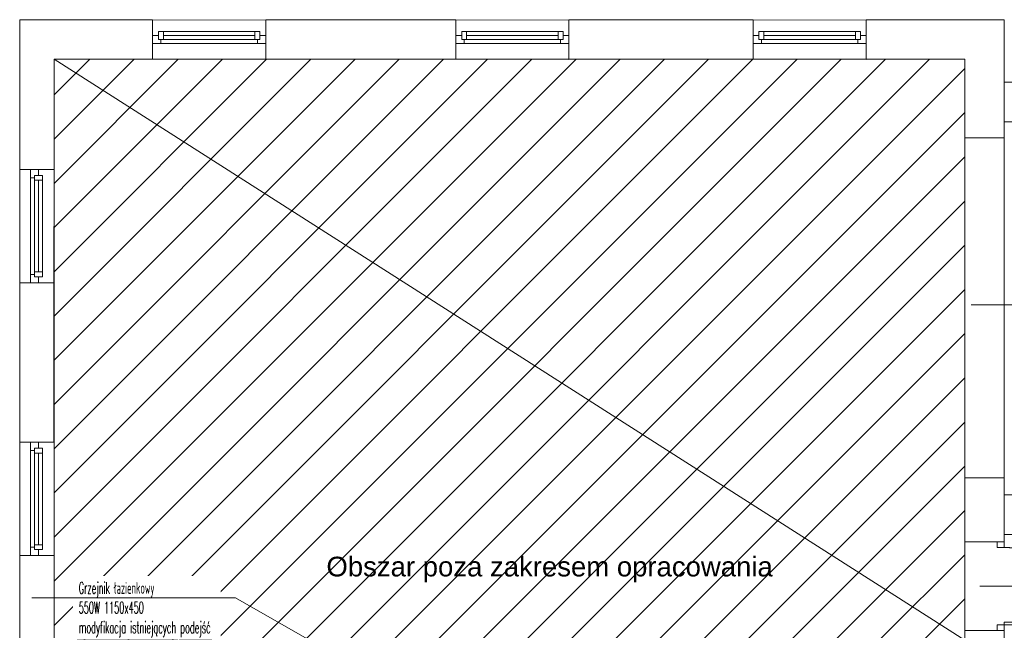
# Model space of a CAD drawing. Header units: millimetres. Extents: x -55054 to 44305, y -132338 to 49528.
# Tile 16 of 72: x 27502 to 37505, y -97470 to -91270. Entities that reach past the tile are written whole.
import ezdxf
from ezdxf import colors
from ezdxf.entities.mleader import LeaderData, LeaderLine
from ezdxf.enums import TextEntityAlignment as Align
from ezdxf.math import Vec2, Vec3

# ---------------------------------------------------------------- set-up
doc = ezdxf.new("R2010")
doc.units = ezdxf.units.MM
doc.header["$LTSCALE"] = 100
doc.linetypes.add('Kosów OSP 27-03-2026_xref$0$DASHED', pattern=[0.75, 0.5, -0.25])
for name, color, linetype, lineweight in [('.WK_WODA_OPIS', 7, 'Continuous', 13), ('.XREF', 251, 'Continuous', 5), ('Kosów OSP 27-03-2026_xref$0$A_drzwi', 8, 'Continuous', 5), ('Kosów OSP 27-03-2026_xref$0$A_meble kuchnia lazienka', 8, 'Continuous', 5), ('Kosów OSP 27-03-2026_xref$0$A_okno', 8, 'Continuous', 5), ('Kosów OSP 27-03-2026_xref$0$A_opis pom', 8, 'Continuous', 5), ('Kosów OSP 27-03-2026_xref$0$A_opis stolarki', 8, 'Continuous', 5), ('Kosów OSP 27-03-2026_xref$0$A_SC_MUROWANA_DZIAŁOWA', 8, 'Continuous', 5), ('Kosów OSP 27-03-2026_xref$0$A_schody', 8, 'Continuous', 5), ('Kosów OSP 27-03-2026_xref$0$A_scianazew', 8, 'Continuous', 5)]:
    doc.layers.add(name, color=color, linetype=linetype, lineweight=lineweight)
doc.styles.add('Kosów OSP 27-03-2026_xref$0$dar-styl', font='arial.ttf')
doc.styles.add('Kosów OSP 27-03-2026_xref$0$Standard', font='arial.ttf')
doc.styles.add('WYMIARY', font='romans.shx', dxfattribs={"width": 0.7})

# ---------------------------------------------------------------- blocks, each defined once
blk = doc.blocks.new('*U190')
at = {"color": 0}
for p, q in [((0, -6.5), (-88, -6.5)), ((-88, -6.5), (-88, -9.5)), ((0, -9.5), (-88, -9.5)), ((0, -9.5), (0, -6.5))]:
    blk.add_line(p, q, dxfattribs=at)
for points in [[(8, 0), (8, -6.5), (0, -6.5), (0, 0)], [(8, -94.5), (8, -101), (0, -101), (0, -94.5)]]:
    blk.add_lwpolyline(points, close=True, dxfattribs=at)
at = {"color": 0, "linetype": 'Kosów OSP 27-03-2026_xref$0$DASHED', "ltscale": 15}
blk.add_arc((0, -6.5), 88, 181.9536, 270, dxfattribs=at)
at = {"layer": 'Kosów OSP 27-03-2026_xref$0$A_opis stolarki'}
blk.add_line((-56.1, -50.5), (27.5, -50.5), dxfattribs=at)
at = {"layer": 'Kosów OSP 27-03-2026_xref$0$A_opis stolarki', "ltscale": 0.5, "style": 'Kosów OSP 27-03-2026_xref$0$dar-styl'}
blk.add_attdef('ODPORNOŚĆ_OGNIOWA', text='', height=15, rotation=94.0633, dxfattribs=at).set_placement((-95.9, -56.3), align=Align.TOP_CENTER)
blk.add_attdef('SYMBOL_DRZWI1', text='', height=14, dxfattribs=at).set_placement((-16.8, -50.5), align=Align.BOTTOM_CENTER)
blk.add_attdef('SYMBOL_DRZWI2', text='', height=14, dxfattribs=at).set_placement((-16.8, -53.5), align=Align.TOP_CENTER)
blk = doc.blocks.new('Kosów OSP 27-03-2026_xref$0$A$C69D56E1C')
at = {"layer": 'Kosów OSP 27-03-2026_xref$0$A_SC_MUROWANA_DZIAŁOWA'}
h = blk.add_hatch(dxfattribs=at)
h.set_pattern_fill('ANSI31', color=256, scale=10, style=0)
h.paths.add_polyline_path([(-718.3, 482.5), (-1643.3, 482.5), (-1643.3, -107.5), (-718.3, -107.5)])
at = {"linetype": 'Kosów OSP 27-03-2026_xref$0$DASHED', "ltscale": 50}
for points in [[(-1543.3, 522.5), (-1543.3, 482.5), (-1428.3, 482.1), (-1428.3, 522.1)], [(-1235.3, 522.5), (-1235.3, 482.5), (-1120.3, 482.1), (-1120.3, 522.1)], [(-933.3, 522.5), (-933.3, 482.5), (-818.3, 482.1), (-818.3, 522.1)], [(-678.3, 402.5), (-718.3, 402.5), (-718.3, 57.5), (-678.3, 57.5)], [(-1643.3, 370.5), (-1678.3, 370.5), (-1678.3, 255.5), (-1643.7, 255.5)], [(-1643.3, 93.5), (-1678.3, 93.5), (-1678.3, -21.5), (-1643.3, -21.5)]]:
    blk.add_lwpolyline(points, close=True, dxfattribs=at)
blk.add_lwpolyline([(-1643.3, 482.5), (-718.3, 482.5), (-718.3, -107.5), (-1643.3, -107.5)], close=True)
at = {"layer": 'Kosów OSP 27-03-2026_xref$0$A_okno'}
for p, q in [((-1485.8, 510.5, 0), (-1537.3, 510.5, 0)), ((-1537.3, 502.5, 0), (-1537.3, 510.5, 0)), ((-1537.3, 510.5, 0), (-1532.3, 510.5, 0)), ((-1532.3, 510.5, 0), (-1532.3, 507, 0)), ((-1532.3, 510.5, 0), (-1532.3, 502.5, 0)), ((-1434.3, 510.5, 0), (-1485.8, 510.5, 0)), ((-1439.3, 502.5, 0), (-1439.3, 510.5, 0)), ((-1434.3, 510.5, 0), (-1434.3, 502.5, 0)), ((-1177.8, 510.5, 0), (-1229.3, 510.5, 0)), ((-1229.3, 502.5, 0), (-1229.3, 510.5, 0)), ((-1229.3, 510.5, 0), (-1224.3, 510.5, 0)), ((-1224.3, 510.5, 0), (-1224.3, 507, 0)), ((-1224.3, 510.5, 0), (-1224.3, 502.5, 0)), ((-1126.3, 510.5, 0), (-1177.8, 510.5, 0)), ((-1131.3, 502.5, 0), (-1131.3, 510.5, 0)), ((-1126.3, 510.5, 0), (-1126.3, 502.5, 0)), ((-875.8, 510.5, 0), (-927.3, 510.5, 0)), ((-927.3, 502.5, 0), (-927.3, 510.5, 0)), ((-927.3, 510.5, 0), (-922.3, 510.5, 0)), ((-922.3, 510.5, 0), (-922.3, 507, 0)), ((-922.3, 510.5, 0), (-922.3, 502.5, 0)), ((-824.3, 510.5, 0), (-875.8, 510.5, 0)), ((-829.3, 502.5, 0), (-829.3, 510.5, 0)), ((-824.3, 510.5, 0), (-824.3, 502.5, 0)), ((-1543.3, 506.5, 0), (-1537.3, 506.5, 0)), ((-1537.3, 506.5, 0), (-1537.3, 502.5, 0)), ((-1532.3, 502.5, 0), (-1537.3, 502.5, 0)), ((-1537.3, 502.5, 0), (-1485.8, 502.5, 0)), ((-1534.8, 502.5, 0), (-1534.8, 498.5, 0)), ((-1532.3, 506.5, 0), (-1485.8, 506.5, 0)), ((-1532.3, 506, 0), (-1532.3, 502.5, 0)), ((-1485.8, 506.5, 0), (-1439.3, 506.5, 0)), ((-1485.8, 502.5, 0), (-1434.3, 502.5, 0)), ((-1436.8, 502.5, 0), (-1436.8, 498.5, 0)), ((-1428.3, 506.5, 0), (-1434.3, 506.5, 0)), ((-1235.3, 506.5, 0), (-1229.3, 506.5, 0)), ((-1229.3, 506.5, 0), (-1229.3, 502.5, 0)), ((-1224.3, 502.5, 0), (-1229.3, 502.5, 0)), ((-1229.3, 502.5, 0), (-1177.8, 502.5, 0)), ((-1226.8, 502.5, 0), (-1226.8, 498.5, 0)), ((-1224.3, 506.5, 0), (-1177.8, 506.5, 0)), ((-1224.3, 506, 0), (-1224.3, 502.5, 0)), ((-1177.8, 506.5, 0), (-1131.3, 506.5, 0)), ((-1177.8, 502.5, 0), (-1126.3, 502.5, 0)), ((-1128.8, 502.5, 0), (-1128.8, 498.5, 0)), ((-1120.3, 506.5, 0), (-1126.3, 506.5, 0)), ((-933.3, 506.5, 0), (-927.3, 506.5, 0)), ((-927.3, 506.5, 0), (-927.3, 502.5, 0)), ((-922.3, 502.5, 0), (-927.3, 502.5, 0)), ((-927.3, 502.5, 0), (-875.8, 502.5, 0)), ((-924.8, 502.5, 0), (-924.8, 498.5, 0)), ((-922.3, 506.5, 0), (-875.8, 506.5, 0)), ((-922.3, 506, 0), (-922.3, 502.5, 0)), ((-875.8, 506.5, 0), (-829.3, 506.5, 0)), ((-875.8, 502.5, 0), (-824.3, 502.5, 0)), ((-826.8, 502.5, 0), (-826.8, 498.5, 0)), ((-818.3, 506.5, 0), (-824.3, 506.5, 0)), ((-1534.8, 498.5, 0), (-1543.3, 498.5, 0)), ((-1485.8, 498.5, 0), (-1534.8, 498.5, 0)), ((-1428.3, 498.5, 0), (-1485.8, 498.5, 0)), ((-1226.8, 498.5, 0), (-1235.3, 498.5, 0)), ((-1177.8, 498.5, 0), (-1226.8, 498.5, 0)), ((-1120.3, 498.5, 0), (-1177.8, 498.5, 0)), ((-924.8, 498.5, 0), (-933.3, 498.5, 0)), ((-875.8, 498.5, 0), (-924.8, 498.5, 0)), ((-818.3, 498.5, 0), (-875.8, 498.5, 0)), ((-1667.3, 362, 0), (-1667.3, 370.5, 0)), ((-1659.3, 370.5, 0), (-1659.3, 364.5, 0)), ((-1663.3, 362, 0), (-1667.3, 362, 0)), ((-1667.3, 313, 0), (-1667.3, 362, 0)), ((-1663.3, 364.5, 0), (-1655.3, 364.5, 0)), ((-1663.3, 359.5, 0), (-1663.3, 364.5, 0)), ((-1659.3, 364.5, 0), (-1663.3, 364.5, 0)), ((-1663.3, 364.5, 0), (-1663.3, 313, 0)), ((-1655.3, 313, 0), (-1655.3, 364.5, 0)), ((-1655.3, 364.5, 0), (-1655.3, 359.5, 0)), ((-1659.8, 359.5, 0), (-1663.3, 359.5, 0)), ((-1655.3, 359.5, 0), (-1663.3, 359.5, 0)), ((-1659.3, 359.5, 0), (-1659.3, 313, 0)), ((-1655.3, 359.5, 0), (-1658.8, 359.5, 0)), ((-1667.3, 255.5, 0), (-1667.3, 313, 0)), ((-1663.3, 313, 0), (-1663.3, 261.5, 0)), ((-1659.3, 313, 0), (-1659.3, 266.5, 0)), ((-1655.3, 261.5, 0), (-1655.3, 313, 0)), ((-1663.3, 264, 0), (-1667.3, 264, 0)), ((-1663.3, 266.5, 0), (-1655.3, 266.5, 0)), ((-1655.3, 261.5, 0), (-1663.3, 261.5, 0)), ((-1659.3, 255.5, 0), (-1659.3, 261.5, 0)), ((-1667.3, 85, 0), (-1667.3, 93.5, 0)), ((-1659.3, 93.5, 0), (-1659.3, 87.5, 0)), ((-1663.3, 85, 0), (-1667.3, 85, 0)), ((-1667.3, 36, 0), (-1667.3, 85, 0)), ((-1663.3, 87.5, 0), (-1655.3, 87.5, 0)), ((-1663.3, 82.5, 0), (-1663.3, 87.5, 0)), ((-1659.3, 87.5, 0), (-1663.3, 87.5, 0)), ((-1663.3, 87.5, 0), (-1663.3, 36, 0)), ((-1659.8, 82.5, 0), (-1663.3, 82.5, 0)), ((-1655.3, 82.5, 0), (-1663.3, 82.5, 0)), ((-1659.3, 82.5, 0), (-1659.3, 36, 0)), ((-1655.3, 82.5, 0), (-1658.8, 82.5, 0)), ((-1655.3, 36, 0), (-1655.3, 87.5, 0)), ((-1655.3, 87.5, 0), (-1655.3, 82.5, 0)), ((-1667.3, -21.5, 0), (-1667.3, 36, 0)), ((-1663.3, 36, 0), (-1663.3, -15.5, 0)), ((-1659.3, 36, 0), (-1659.3, -10.5, 0)), ((-1655.3, -15.5, 0), (-1655.3, 36, 0)), ((-1663.3, -13, 0), (-1667.3, -13, 0)), ((-1663.3, -10.5, 0), (-1655.3, -10.5, 0)), ((-1655.3, -15.5, 0), (-1663.3, -15.5, 0)), ((-1659.3, -21.5, 0), (-1659.3, -15.5, 0))]:
    blk.add_line(p, q, dxfattribs=at)
at = {"layer": 'Kosów OSP 27-03-2026_xref$0$A_opis stolarki'}
blk.add_line((-608.5, 233, 0.1), (-711.7, 233.2, -0.1), dxfattribs=at)
at = {"layer": 'Kosów OSP 27-03-2026_xref$0$A_SC_MUROWANA_DZIAŁOWA'}
blk.add_line((-1643.3, 482.5), (-718.3, -107.5), dxfattribs=at)
for points in [[(-718.3, -7.5), (-678.3, -7.5)], [(-718.3, -97.5), (-678.3, -97.5)]]:
    blk.add_lwpolyline(points, dxfattribs=at)
at = {"layer": 'Kosów OSP 27-03-2026_xref$0$A_schody'}
for p, q in [((2, 459), (-678.3, 459)), ((1.8, 419), (-678.3, 419)), ((0, 40), (-678.3, 40)), ((0, 40), (-678.3, 40)), ((-0.2, 0), (-678.3, 0))]:
    blk.add_line(p, q, dxfattribs=at)
at = {"layer": 'Kosów OSP 27-03-2026_xref$0$A_scianazew'}
for p, q in [((-1678.3, 522.5), (-1678.3, 370.5)), ((-1543.3, 522.5), (-1678.3, 522.5)), ((-1235.3, 522.5), (-1428.3, 522.5)), ((-933.3, 522.5), (-1120.3, 522.5)), ((-933.3, 482.5), (-933.3, 522.5)), ((-678.3, 522.5), (-818.3, 522.5)), ((-818.3, 482.5), (-818.3, 522.5)), ((-678.3, 402.5), (-678.3, 522.5)), ((-1543.3, 482.5), (-1643.3, 482.5)), ((-1235.3, 482.5), (-1428.3, 482.5)), ((-933.3, 482.5), (-1120.3, 482.5)), ((-718.3, 482.5), (-818.3, 482.5)), ((-718.3, 402.5), (-718.3, 482.5)), ((-678.3, 402.5), (-718.3, 402.5)), ((-1643.3, 370.5), (-1678.3, 370.5)), ((-1678.3, 255.5), (-1678.3, 93.5)), ((-1643.7, 255.5), (-1643.7, 93.5)), ((-1643.3, 93.5), (-1678.3, 93.5)), ((-718.3, -7.5), (-718.3, 57.5)), ((-678.3, 57.5), (-718.3, 57.5)), ((-678.3, -7.5), (-678.3, 57.5)), ((-1678.3, -21.5), (-1678.3, -204.5)), ((-1643.3, -21.5), (-1678.3, -21.5)), ((-718.3, -107.5), (-718.3, -97.5)), ((-678.3, -282.5), (-678.3, -97.5))]:
    blk.add_line(p, q, dxfattribs=at)
for points in [[(-1543.3, 522.5), (-1543.3, 482.5)], [(-1428.3, 522.5), (-1428.3, 482.5)], [(-1235.3, 522.5), (-1235.3, 482.5)], [(-1120.3, 522.5), (-1120.3, 482.5)], [(-1643.3, 482.5), (-1643.3, 370.5)], [(-1643.3, -21.5), (-1643.3, -107.5)]]:
    blk.add_lwpolyline(points, dxfattribs=at)
at = {"layer": 'Kosów OSP 27-03-2026_xref$0$A_drzwi', "xscale": 0.8910891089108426, "yscale": 0.8910891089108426, "zscale": 0.8910891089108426, "rotation": 180}
blk.add_blockref('*U190', (-678.3, -97.5), dxfattribs=at)
at = {"layer": 'Kosów OSP 27-03-2026_xref$0$A_opis pom', "insert": (-1366.7, -22.7, 0.1), "char_height": 20, "width": 473.91, "attachment_point": 1, "style": 'Kosów OSP 27-03-2026_xref$0$Standard'}
blk.add_mtext('Obszar poza zakresem opracowania', dxfattribs=at)
blk = doc.blocks.new('Kosów OSP 27-03-2026_xref')
at = {"layer": 'Kosów OSP 27-03-2026_xref$0$A_meble kuchnia lazienka'}
blk.add_blockref('Kosów OSP 27-03-2026_xref$0$A$C69D56E1C', (6868.8, -5828.7), dxfattribs=at)
blk = doc.blocks.new('_None')

msp = doc.modelspace()

# ---------------------------------------------------------------- block references
at = {"layer": '.XREF', "xscale": 10, "yscale": 10, "zscale": 10}
msp.add_blockref('Kosów OSP 27-03-2026_xref', (-24402.4, -38209.1, -141.5), dxfattribs=at)

# ---------------------------------------------------------------- next in the draw order: leaders
at = {"layer": '.WK_WODA_OPIS'}
ml = msp.add_multileader_mtext('Standard', dxfattribs=at)
ml.set_content('\\W0.5;Grzejnik łazienkowy\\P550W 1150x450\\Pmodyfikacja istniejących podejść \\P', color=256, style='WYMIARY')
ml.set_leader_properties(linetype='ByLayer', lineweight=-1)
ml.set_arrow_properties(name='NONE')
ml.build(insert=Vec2(0, 0))
ml.multileader.update_dxf_attribs({"text_left_attachment_type": 6, "text_right_attachment_type": 6, "dogleg_length": 86.4, "arrow_head_size": 40})
ctx = ml.context
ctx.base_point, ctx.char_height, ctx.arrow_head_size, ctx.landing_gap_size, ctx.plane_origin = Vec3(28092.6, -97140.2, 524.5), 120, 40, 10, Vec3(-52138171.7, -7109065.1, 524.5)
ctx.left_attachment, ctx.right_attachment = 6, 6
notes = []
notes.append((ctx, [(0, (1, 1, 0), (29696.2, -97140.2, 524.5), (-1, 0), 86.4, [(0, [(32190.5, -98563.7, 524.5)], 0, [])])]))
ctx.mtext.insert, ctx.mtext.line_spacing_style = Vec3(28102.6, -96980.2, 524.5), 2
ctx.mtext.has_bg_fill, ctx.mtext.bg_color, ctx.mtext.bg_scale_factor, ctx.mtext.bg_transparency, ctx.mtext.use_window_bg_color = 1, -1027028792, 1.5, 0, 1
for ctx, leaders in notes:
    for number, flags, end, landing, length, lines in leaders:
        leader = LeaderData()
        leader.index, (leader.has_last_leader_line, leader.has_dogleg_vector, leader.attachment_direction) = number, flags
        leader.last_leader_point, leader.dogleg_vector, leader.dogleg_length = Vec3(end), Vec3(landing), length
        for number, points, colour, breaks in lines:
            line = LeaderLine()
            line.index, line.vertices, line.color, line.breaks = number, Vec3.list(points), colors.encode_raw_color(colour), breaks
            leader.lines.append(line)
        ctx.leaders.append(leader)

doc.saveas('drawing.dxf')
